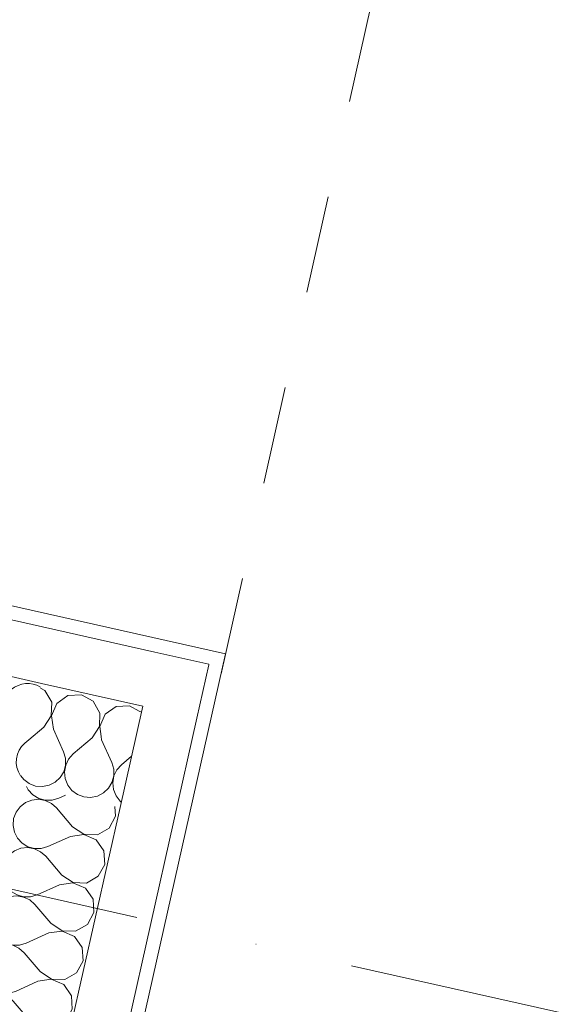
# Model space of a CAD drawing. Header units: millimetres. Extents: x -7218511 to -6645009, y 6003432 to 6221853.
# Tile 131 of 147: x -7167262 to -7166486, y 6149009 to 6150430. Entities that reach past the tile are written whole.
import ezdxf
from ezdxf.enums import TextEntityAlignment as Align

# ---------------------------------------------------------------- set-up
doc = ezdxf.new("R2010")
doc.units = ezdxf.units.MM
doc.header["$MEASUREMENT"] = 0
doc.linetypes.add('короткая штриховая', pattern=[282.222222, 141.111111, -141.111111])
doc.linetypes.add('Штрихпунктирная', pattern=[670.277762, 352.777767, -176.388884, 0, -141.111112])
for name, color, linetype, lineweight in [('АР-вертикальная связь - Лифт.АР_Ном._пера__120', 7, 'Continuous', 0), ('АР-Стены_внешние_.АР_Ном._пера__1', 7, 'Continuous', 0), ('АР-Чертеж-Оси_Осевые размеры.АР_Ном._пера__120', 7, 'Continuous', 0)]:
    doc.layers.add(name, color=color, linetype=linetype, lineweight=lineweight)
doc.layers.add('АР-Стены_внешние_.АР', color=7, linetype='Continuous')
doc.layers.add('АР-Чертеж-Оси_Осевые размеры.АР', color=7, linetype='Continuous')
doc.styles.add('РЎР“Р•РќР•Р\xa0Р\x98Р\xa0_РЎРўР\x98Р›Р¬_4', font='GOTHIC.TTF')

# ---------------------------------------------------------------- blocks, each defined once
blk = doc.blocks.new('*X94', base_point=(-6566190.3, 6562677.8))
at = {"layer": 'АР-Стены_внешние_.АР_Ном._пера__1', "color": 7, "linetype": 'Continuous', "lineweight": 0}
for p, q in [((-7167086.6, 6149430.4), (-7167089.7, 6149432)), ((-7167144.8, 6149395.4), (-7167144.1, 6149390.2)), ((-7167144.1, 6149390.2), (-7167129.4, 6149357.6)), ((-7167196.3, 6149353.9), (-7167196.3, 6149361.2)), ((-7167191.7, 6149362.7), (-7167196, 6149353.9)), ((-7167188.4, 6149366.5), (-7167191.7, 6149362.7)), ((-7167126.6, 6149348.1), (-7167129.4, 6149357.6)), ((-7167100.9, 6149366.9), (-7167115.5, 6149354.5)), ((-7167204, 6149336), (-7167198.9, 6149344.4)), ((-7167198.9, 6149344.4), (-7167196.3, 6149353.9)), ((-7167196, 6149353.9), (-7167197.7, 6149344.2)), ((-7167197.7, 6149344.2), (-7167196.6, 6149334.4)), ((-7167126.6, 6149338.3), (-7167126.6, 6149348.1)), ((-7167122, 6149347.1), (-7167126.3, 6149338.2)), ((-7167115.5, 6149354.5), (-7167122, 6149347.1)), ((-7167220, 6149324.8), (-7167211.2, 6149329.3)), ((-7167211.2, 6149329.3), (-7167204, 6149336)), ((-7167196.6, 6149334.4), (-7167193, 6149325.2)), ((-7167134.3, 6149320.4), (-7167129.2, 6149328.8)), ((-7167129.2, 6149328.8), (-7167126.6, 6149338.3)), ((-7167126.3, 6149338.2), (-7167128, 6149328.5)), ((-7167128, 6149328.5), (-7167127, 6149318.7)), ((-7167248, 6149326.9), (-7167239.5, 6149323.7)), ((-7167239.5, 6149323.7), (-7167229.7, 6149322.9)), ((-7167229.7, 6149322.9), (-7167220, 6149324.8)), ((-7167193, 6149325.2), (-7167187, 6149317.4)), ((-7167187, 6149317.4), (-7167179, 6149311.6)), ((-7167141.5, 6149313.7), (-7167134.3, 6149320.4)), ((-7167127, 6149318.7), (-7167123.3, 6149309.6)), ((-7167179, 6149311.6), (-7167169.8, 6149308.1)), ((-7167169.8, 6149308.1), (-7167160, 6149307.3)), ((-7167160, 6149307.3), (-7167150.3, 6149309.2)), ((-7167150.3, 6149309.2), (-7167141.5, 6149313.7)), ((-7167123.3, 6149309.6), (-7167117.3, 6149301.8)), ((-7167117.3, 6149301.8), (-7167115.7, 6149300.6))]:
    blk.add_line(p, q, dxfattribs=at)
blk = doc.blocks.new('*X95', base_point=(-6566190.3, 6562677.8))
at = {"layer": 'АР-Стены_внешние_.АР_Ном._пера__1', "color": 7, "linetype": 'Continuous', "lineweight": 0}
for p, q in [((-7167225.9, 6149461.6), (-7167232.5, 6149465.2)), ((-7167216.2, 6149444.7), (-7167225.9, 6149461.6)), ((-7167216.9, 6149425.2), (-7167216.2, 6149444.7)), ((-7167208.8, 6149443), (-7167216.6, 6149425.1)), ((-7167192.8, 6149454.2), (-7167208.8, 6149443)), ((-7167173.3, 6149455.3), (-7167192.8, 6149454.2)), ((-7167156.2, 6149446), (-7167173.3, 6149455.3)), ((-7167146.5, 6149429), (-7167156.2, 6149446)), ((-7167147.2, 6149409.5), (-7167146.5, 6149429)), ((-7167123.1, 6149438.6), (-7167139.1, 6149427.4)), ((-7167103.7, 6149439.7), (-7167123.1, 6149438.6)), ((-7167089.7, 6149432), (-7167103.7, 6149439.7)), ((-7167227.7, 6149408.9), (-7167216.9, 6149425.2)), ((-7167216.6, 6149425.1), (-7167213.7, 6149405.8)), ((-7167139.1, 6149427.4), (-7167146.9, 6149409.5)), ((-7167227.7, 6149408.9), (-7167249.3, 6149390.5)), ((-7167213.7, 6149405.8), (-7167199.1, 6149373.2)), ((-7167158, 6149393.3), (-7167147.2, 6149409.5)), ((-7167146.9, 6149409.5), (-7167144.8, 6149395.4)), ((-7167158, 6149393.3), (-7167185.2, 6149370.1)), ((-7167196.3, 6149363.8), (-7167199.1, 6149373.2)), ((-7167196.3, 6149361.2), (-7167196.3, 6149363.8)), ((-7167185.2, 6149370.1), (-7167188.4, 6149366.5)), ((-7167261, 6149338.6), (-7167256.6, 6149333.1)), ((-7167256.6, 6149333.1), (-7167248.7, 6149327.2)), ((-7167248.7, 6149327.2), (-7167248, 6149326.9))]:
    blk.add_line(p, q, dxfattribs=at)
blk = doc.blocks.new('*X97', base_point=(-6566190.3, 6562677.8))
at = {"layer": 'АР-Стены_внешние_.АР_Ном._пера__1', "color": 7, "linetype": 'Continuous', "lineweight": 0}
blk.add_line((-7167249.3, 6149390.5), (-7167254.9, 6149385.8), dxfattribs=at)
for centre, start, end in [((-7167250.9, 6149436.1), 58.5207, 204.2114), ((-7167231.7, 6149358.6), 130.4716, 214.7027)]:
    blk.add_arc(centre, 35.7, start, end, dxfattribs=at)
blk = doc.blocks.new('Стена_26_3', base_point=(-7175551.4, 6150982))
at = {"layer": 'АР-Стены_внешние_.АР_Ном._пера__1', "color": 7, "linetype": 'Continuous', "lineweight": 0}
for p, q in [((-7167067.1, 6149517.1), (-7170150.5, 6150209.6)), ((-7167231, 6149471.9), (-7170168, 6150131.6)), ((-7166989.1, 6149499.6), (-7167067.1, 6149517.1)), ((-7166989.3, 6149498.7), (-7166989.1, 6149499.6)), ((-7167006.6, 6149421.5), (-7166989.3, 6149498.7)), ((-7167084.7, 6149439), (-7167231, 6149471.9)), ((-7167117.5, 6149292.7), (-7167085.6, 6149434.7)), ((-7167085.6, 6149434.7), (-7167084.7, 6149439))]:
    blk.add_line(p, q, dxfattribs=at)
at = {"layer": 'АР-Стены_внешние_.АР_Ном._пера__1', "color": 7, "linetype": 'Continuous', "lineweight": 0, "flags": 128}
for points in [[(-7166965.2, 6149514.7), (-7170146.1, 6150229.1)], [(-7166965.2, 6149514.7), (-7166969.6, 6149495.2)]]:
    blk.add_lwpolyline(points, dxfattribs=at)
at = {"layer": 'АР-Стены_внешние_.АР', "color": 7, "lineweight": 0}
for name in ['*X97', '*X95', '*X94']:
    blk.add_blockref(name, (-6566190.3, 6562677.8), dxfattribs=at)
blk = doc.blocks.new('*X425', base_point=(-6566190.3, 6562677.8))
at = {"layer": 'АР-Стены_внешние_.АР_Ном._пера__1', "color": 7, "linetype": 'Continuous', "lineweight": 0}
for p, q in [((-7167252.5, 6149323), (-7167250, 6149318.1)), ((-7167250, 6149318.1), (-7167243.3, 6149310.9)), ((-7167244.9, 6149303.5), (-7167254.1, 6149299.9)), ((-7167235.1, 6149304.6), (-7167244.9, 6149303.5)), ((-7167243.3, 6149310.9), (-7167234.9, 6149305.8)), ((-7167225.4, 6149302.9), (-7167235.1, 6149304.6)), ((-7167234.9, 6149305.8), (-7167225.4, 6149303.2)), ((-7167225.4, 6149303.2), (-7167215.5, 6149303.2)), ((-7167216.6, 6149298.6), (-7167225.4, 6149302.9)), ((-7167215.5, 6149303.2), (-7167206.1, 6149306)), ((-7167196.3, 6149310.4), (-7167206.1, 6149306)), ((-7167267.7, 6149285.9), (-7167271.2, 6149276.7)), ((-7167261.9, 6149293.9), (-7167267.7, 6149285.9)), ((-7167254.1, 6149299.9), (-7167261.9, 6149293.9)), ((-7167209.2, 6149292.1), (-7167216.6, 6149298.6)), ((-7167186, 6149264.9), (-7167209.2, 6149292.1)), ((-7167124, 6149280.2), (-7167124.8, 6149294.3)), ((-7167271.2, 6149276.7), (-7167272, 6149266.9)), ((-7167133.3, 6149263.1), (-7167124, 6149280.2)), ((-7167272, 6149266.9), (-7167270.1, 6149257.2)), ((-7167186, 6149264.9), (-7167169.8, 6149254.1)), ((-7167150.3, 6149253.4), (-7167133.3, 6149263.1)), ((-7167270.1, 6149257.2), (-7167265.6, 6149248.4)), ((-7167265.6, 6149248.4), (-7167258.9, 6149241.2)), ((-7167189.1, 6149251), (-7167221.7, 6149236.3)), ((-7167169.8, 6149253.8), (-7167189.1, 6149251)), ((-7167169.8, 6149254.1), (-7167150.3, 6149253.4)), ((-7167151.9, 6149246), (-7167169.8, 6149253.8)), ((-7167140.7, 6149230), (-7167151.9, 6149246)), ((-7167269.7, 6149230.2), (-7167277.5, 6149224.2)), ((-7167260.6, 6149233.9), (-7167269.7, 6149230.2)), ((-7167250.8, 6149234.9), (-7167260.6, 6149233.9)), ((-7167258.9, 6149241.2), (-7167250.5, 6149236.1)), ((-7167241.1, 6149233.2), (-7167250.8, 6149234.9)), ((-7167250.5, 6149236.1), (-7167241, 6149233.5)), ((-7167232.2, 6149228.9), (-7167241.1, 6149233.2)), ((-7167241, 6149233.5), (-7167231.2, 6149233.5)), ((-7167224.8, 6149222.4), (-7167232.2, 6149228.9)), ((-7167231.2, 6149233.5), (-7167221.7, 6149236.3)), ((-7167139.6, 6149210.6), (-7167140.7, 6149230)), ((-7167283.4, 6149216.2), (-7167286.9, 6149207)), ((-7167277.5, 6149224.2), (-7167283.4, 6149216.2)), ((-7167201.7, 6149195.2), (-7167224.8, 6149222.4)), ((-7167286.9, 6149207), (-7167287.7, 6149197.2)), ((-7167149, 6149193.4), (-7167139.6, 6149210.6)), ((-7167287.7, 6149197.2), (-7167285.8, 6149187.5)), ((-7167285.8, 6149187.5), (-7167281.3, 6149178.7)), ((-7167201.7, 6149195.2), (-7167185.4, 6149184.4)), ((-7167165.9, 6149183.7), (-7167149, 6149193.4)), ((-7167281.3, 6149178.7), (-7167274.6, 6149171.5)), ((-7167204.8, 6149181.3), (-7167237.4, 6149166.6)), ((-7167185.5, 6149184.1), (-7167204.8, 6149181.3)), ((-7167167.6, 6149176.4), (-7167185.5, 6149184.1)), ((-7167185.4, 6149184.4), (-7167165.9, 6149183.7)), ((-7167156.4, 6149160.3), (-7167167.6, 6149176.4)), ((-7167285.4, 6149160.5), (-7167293.2, 6149154.5)), ((-7167276.2, 6149164.2), (-7167285.4, 6149160.5)), ((-7167266.4, 6149165.2), (-7167276.2, 6149164.2)), ((-7167274.6, 6149171.5), (-7167266.2, 6149166.4)), ((-7167256.7, 6149163.5), (-7167266.4, 6149165.2)), ((-7167266.2, 6149166.4), (-7167256.7, 6149163.8)), ((-7167256.7, 6149163.8), (-7167246.8, 6149163.8)), ((-7167247.9, 6149159.2), (-7167256.7, 6149163.5)), ((-7167240.5, 6149152.7), (-7167247.9, 6149159.2)), ((-7167246.8, 6149163.8), (-7167237.4, 6149166.6)), ((-7167155.3, 6149140.9), (-7167156.4, 6149160.3)), ((-7167299, 6149146.5), (-7167302.5, 6149137.3)), ((-7167293.2, 6149154.5), (-7167299, 6149146.5)), ((-7167217.3, 6149125.5), (-7167240.5, 6149152.7)), ((-7167302.5, 6149137.3), (-7167303.3, 6149127.5)), ((-7167164.6, 6149123.7), (-7167155.3, 6149140.9)), ((-7167303.3, 6149127.5), (-7167301.4, 6149117.8)), ((-7167301.4, 6149117.8), (-7167296.9, 6149109)), ((-7167217.3, 6149125.5), (-7167201.1, 6149114.7)), ((-7167181.6, 6149114), (-7167164.6, 6149123.7)), ((-7167296.9, 6149109), (-7167290.2, 6149101.8)), ((-7167290.2, 6149101.8), (-7167281.8, 6149096.7)), ((-7167220.4, 6149111.6), (-7167253, 6149096.9)), ((-7167201.1, 6149114.4), (-7167220.4, 6149111.6)), ((-7167201.1, 6149114.7), (-7167181.6, 6149114)), ((-7167183.2, 6149106.7), (-7167201.1, 6149114.4)), ((-7167172, 6149090.7), (-7167183.2, 6149106.7)), ((-7167301, 6149090.8), (-7167308.8, 6149084.8)), ((-7167291.9, 6149094.5), (-7167301, 6149090.8)), ((-7167282.1, 6149095.5), (-7167291.9, 6149094.5)), ((-7167272.4, 6149093.8), (-7167282.1, 6149095.5)), ((-7167281.8, 6149096.7), (-7167272.3, 6149094.1)), ((-7167263.5, 6149089.5), (-7167272.4, 6149093.8)), ((-7167272.3, 6149094.1), (-7167262.5, 6149094.2)), ((-7167256.1, 6149083), (-7167263.5, 6149089.5)), ((-7167262.5, 6149094.2), (-7167253, 6149096.9)), ((-7167170.9, 6149071.2), (-7167172, 6149090.7)), ((-7167314.7, 6149076.9), (-7167318.2, 6149067.6)), ((-7167308.8, 6149084.8), (-7167314.7, 6149076.9)), ((-7167233, 6149055.8), (-7167256.1, 6149083)), ((-7167318.2, 6149067.6), (-7167319, 6149057.8)), ((-7167180.3, 6149054), (-7167170.9, 6149071.2)), ((-7167319, 6149057.8), (-7167317.1, 6149048.1)), ((-7167317.1, 6149048.1), (-7167312.6, 6149039.4)), ((-7167216.8, 6149044.7), (-7167236.1, 6149041.9)), ((-7167233, 6149055.8), (-7167216.7, 6149045)), ((-7167198.9, 6149037), (-7167216.8, 6149044.7)), ((-7167216.7, 6149045), (-7167197.2, 6149044.3)), ((-7167197.2, 6149044.3), (-7167180.3, 6149054)), ((-7167312.6, 6149039.4), (-7167305.9, 6149032.1)), ((-7167305.9, 6149032.1), (-7167297.5, 6149027)), ((-7167236.1, 6149041.9), (-7167268.7, 6149027.2)), ((-7167187.7, 6149021), (-7167198.9, 6149037)), ((-7167316.7, 6149021.1), (-7167324.5, 6149015.1)), ((-7167307.5, 6149024.8), (-7167316.7, 6149021.1)), ((-7167297.7, 6149025.8), (-7167307.5, 6149024.8)), ((-7167288, 6149024.1), (-7167297.7, 6149025.8)), ((-7167297.5, 6149027), (-7167288, 6149024.4)), ((-7167288, 6149024.4), (-7167278.1, 6149024.5)), ((-7167279.2, 6149019.8), (-7167288, 6149024.1)), ((-7167271.8, 6149013.3), (-7167279.2, 6149019.8)), ((-7167278.1, 6149024.5), (-7167268.7, 6149027.2)), ((-7167186.6, 6149001.5), (-7167187.7, 6149021)), ((-7167330.3, 6149007.2), (-7167333.8, 6148997.9)), ((-7167324.5, 6149015.1), (-7167330.3, 6149007.2)), ((-7167248.6, 6148986.1), (-7167271.8, 6149013.3)), ((-7167195.9, 6148984.3), (-7167186.6, 6149001.5)), ((-7167333.8, 6148997.9), (-7167334.6, 6148988.1)), ((-7167334.6, 6148988.1), (-7167333.5, 6148982.5)), ((-7167232.4, 6148975), (-7167251.7, 6148972.2)), ((-7167248.6, 6148986.1), (-7167232.4, 6148975.3)), ((-7167232.4, 6148975.3), (-7167212.9, 6148974.6)), ((-7167214.5, 6148967.3), (-7167232.4, 6148975)), ((-7167212.9, 6148974.6), (-7167195.9, 6148984.3)), ((-7167251.7, 6148972.2), (-7167263.7, 6148966.8)), ((-7167205, 6148953.6), (-7167214.5, 6148967.3))]:
    blk.add_line(p, q, dxfattribs=at)
blk = doc.blocks.new('Стена_216_3', base_point=(-7167865.4, 6147559.9))
at = {"layer": 'АР-Стены_внешние_.АР_Ном._пера__1', "color": 7, "linetype": 'Continuous', "lineweight": 0}
for p, q in [((-7166989.3, 6149498.7), (-7166989.1, 6149499.6)), ((-7167006.6, 6149421.5), (-7166989.3, 6149498.7)), ((-7167117.5, 6149292.7), (-7167085.6, 6149434.7)), ((-7167085.6, 6149434.7), (-7167084.7, 6149439)), ((-7167116.2, 6148933.7), (-7167006.6, 6149421.5)), ((-7167194.2, 6148951.2), (-7167117.5, 6149292.7))]:
    blk.add_line(p, q, dxfattribs=at)
at = {"layer": 'АР-Стены_внешние_.АР_Ном._пера__1', "color": 7, "linetype": 'Continuous', "lineweight": 0, "flags": 128}
blk.add_lwpolyline([(-7167096.7, 6148929.3), (-7166969.6, 6149495.2)], dxfattribs=at)
at = {"layer": 'АР-Стены_внешние_.АР', "color": 7, "lineweight": 0}
blk.add_blockref('*X425', (-6566190.3, 6562677.8), dxfattribs=at)
blk = doc.blocks.new('Стандартный Маркер Сетки[75]_3', base_point=(-7213545, 6159566.7))
at = {"layer": 'АР-Чертеж-Оси_Осевые размеры.АР_Ном._пера__120', "color": 7, "linetype": 'Штрихпунктирная', "lineweight": 0}
blk.add_line((-7212569.3, 6159347.6), (-7133628.1, 6141617.8), dxfattribs=at)
at = {"layer": 'АР-Чертеж-Оси_Осевые размеры.АР_Ном._пера__120', "color": 7, "lineweight": 0, "style": 'РЎР“Р•РќР•Р\xa0Р\x98Р\xa0_РЎРўР\x98Р›Р¬_4'}
for tag, p in [('AC_MarkerText_1_0', (-7213962.9, 6159857.4)), ('AC_MarkerText_1_1', (-7132094.6, 6141470.2))]:
    blk.add_attdef(tag, text='', height=350, rotation=347.3417, dxfattribs=at).set_placement(p, align=Align.TOP_CENTER)
blk = doc.blocks.new('Стандартный Маркер Сетки[87]_3', base_point=(-7213545, 6159566.7))
at = {"layer": 'АР-Чертеж-Оси_Осевые размеры.АР_Ном._пера__120', "color": 7, "linetype": 'Штрихпунктирная', "lineweight": 0}
blk.add_line((-7212569.3, 6159347.6), (-7133628.1, 6141617.8), dxfattribs=at)
at = {"layer": 'АР-Чертеж-Оси_Осевые размеры.АР_Ном._пера__120', "color": 7, "lineweight": 0, "style": 'РЎР“Р•РќР•Р\xa0Р\x98Р\xa0_РЎРўР\x98Р›Р¬_4'}
for tag, p in [('AC_MarkerText_1_0', (-7213962.9, 6159857.4)), ('AC_MarkerText_1_1', (-7132094.6, 6141470.2))]:
    blk.add_attdef(tag, text='', height=350, rotation=347.3417, dxfattribs=at).set_placement(p, align=Align.TOP_CENTER)
blk = doc.blocks.new('Стандартный Маркер Сетки[91]_3', base_point=(-7213545, 6159566.7))
at = {"layer": 'АР-Чертеж-Оси_Осевые размеры.АР_Ном._пера__120', "color": 7, "linetype": 'Штрихпунктирная', "lineweight": 0}
blk.add_line((-7212569.3, 6159347.6), (-7133628.1, 6141617.8), dxfattribs=at)
at = {"layer": 'АР-Чертеж-Оси_Осевые размеры.АР_Ном._пера__120', "color": 7, "lineweight": 0, "style": 'РЎР“Р•РќР•Р\xa0Р\x98Р\xa0_РЎРўР\x98Р›Р¬_4'}
for tag, p in [('AC_MarkerText_1_0', (-7213962.9, 6159857.4)), ('AC_MarkerText_1_1', (-7132094.6, 6141470.2))]:
    blk.add_attdef(tag, text='', height=350, rotation=347.3417, dxfattribs=at).set_placement(p, align=Align.TOP_CENTER)
blk = doc.blocks.new('Стандартный Маркер Сетки[96]_3', base_point=(-7213545, 6159566.7))
at = {"layer": 'АР-Чертеж-Оси_Осевые размеры.АР_Ном._пера__120', "color": 7, "linetype": 'Штрихпунктирная', "lineweight": 0}
blk.add_line((-7212569.3, 6159347.6), (-7133628.1, 6141617.8), dxfattribs=at)
at = {"layer": 'АР-Чертеж-Оси_Осевые размеры.АР_Ном._пера__120', "color": 7, "lineweight": 0, "style": 'РЎР“Р•РќР•Р\xa0Р\x98Р\xa0_РЎРўР\x98Р›Р¬_4'}
for tag, p in [('AC_MarkerText_1_0', (-7213962.9, 6159857.4)), ('AC_MarkerText_1_1', (-7132094.6, 6141470.2))]:
    blk.add_attdef(tag, text='', height=350, rotation=347.3417, dxfattribs=at).set_placement(p, align=Align.TOP_CENTER)

msp = doc.modelspace()

# ---------------------------------------------------------------- linework, layer by layer
at = {"layer": 'АР-вертикальная связь - Лифт.АР_Ном._пера__120', "color": 7, "linetype": 'короткая штриховая', "lineweight": 0}
msp.add_lwpolyline([(-7166971.7, 6149485.8), (-7166658.3, 6150881.3), (-7175585, 6152886.2), (-7175891.9, 6151520)], dxfattribs=at)

# ---------------------------------------------------------------- block references
at = {"layer": 'АР-Стены_внешние_.АР', "color": 7, "lineweight": 0}
for name, p in [('Стена_26_3', (-7175551.4, 6150982)), ('Стена_216_3', (-7167865.4, 6147559.9))]:
    msp.add_blockref(name, p, dxfattribs=at)
at = {"layer": 'АР-Чертеж-Оси_Осевые размеры.АР', "color": 8, "linetype": 'Continuous', "lineweight": 15}
for name in ['Стандартный Маркер Сетки[75]_3', 'Стандартный Маркер Сетки[87]_3', 'Стандартный Маркер Сетки[91]_3', 'Стандартный Маркер Сетки[96]_3']:
    msp.add_blockref(name, (-7213545, 6159566.7), dxfattribs=at)

doc.saveas('drawing.dxf')
